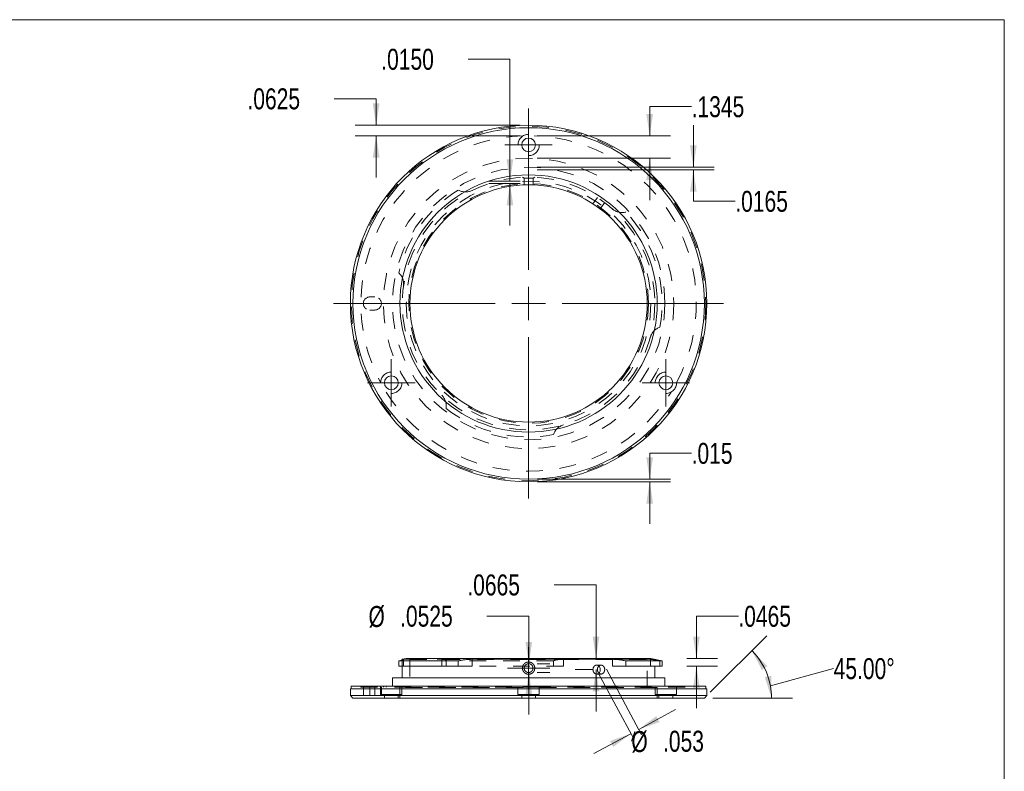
# Model space of a CAD drawing. Header units: inches. Extents: x 0.3 to 10.6, y 0.2 to 8.4.
# Tile 6 of 6: x 4.8 to 10.6, y 3.7 to 8.2. Entities that reach past the tile are written whole.
import ezdxf

# ---------------------------------------------------------------- set-up
doc = ezdxf.new("R2010")
doc.units = ezdxf.units.IN
doc.header["$MEASUREMENT"] = 0
doc.linetypes.add('HIDDEN', pattern=[0.075, 0.05, -0.025])
doc.styles.add('SLDTEXTSTYLE1', font='TXT', dxfattribs={"width": 0.75})
doc.dimstyles.new('SLDDIMSTYLE10', dxfattribs={"dimtxt": 0.125, "dimasz": 0.13, "dimexe": 0, "dimexo": 0.0625, "dimgap": 0.03125, "dimtad": 0, "dimtih": 1, "dimtoh": 1, "dimdec": 4, "dimzin": 4, "dimdsep": 46, "dimtxsty": 'SLDTEXTSTYLE1', "dimsah": 1, "dimcen": 0.09, "dimazin": 1, "dimtfac": 1, "dimtofl": 0, "dimtmove": 0, "dimatfit": 3, "dimfxl": 0, "dimfrac": 2, "dimtolj": 1, "dimtzin": 12, "dimarcsym": 0})
doc.dimstyles.new('SLDDIMSTYLE7', dxfattribs={"dimtxt": 0.125, "dimasz": 0.13, "dimexe": 0, "dimexo": 0.0625, "dimgap": 0.03125, "dimtad": 0, "dimtih": 1, "dimtoh": 1, "dimdec": 4, "dimrnd": 1e-09, "dimzin": 12, "dimdsep": 46, "dimtxsty": 'SLDTEXTSTYLE1', "dimsah": 1, "dimcen": 0.09, "dimadec": 0, "dimazin": 3, "dimtfac": 1, "dimtdec": 4, "dimtmove": 0, "dimatfit": 0, "dimfxl": 0, "dimfrac": 2, "dimtolj": 1, "dimtzin": 12, "dimarcsym": 0})
doc.dimstyles.new('SLDDIMSTYLE8', dxfattribs={"dimtxt": 0.125, "dimasz": 0.13, "dimexe": 0, "dimexo": 0.0625, "dimgap": 0.03125, "dimtad": 0, "dimtih": 1, "dimtoh": 1, "dimdec": 4, "dimrnd": 1e-09, "dimzin": 4, "dimdsep": 46, "dimtxsty": 'SLDTEXTSTYLE1', "dimsah": 1, "dimcen": 0.09, "dimadec": 0, "dimazin": 1, "dimtfac": 1, "dimtdec": 4, "dimtmove": 0, "dimatfit": 0, "dimfxl": 0, "dimfrac": 2, "dimtolj": 1, "dimtzin": 12, "dimarcsym": 0})
doc.dimstyles.new('SLDDIMSTYLE9', dxfattribs={"dimtxt": 0.125, "dimasz": 0.13, "dimexe": 0, "dimexo": 0.0625, "dimgap": 0.03125, "dimtad": 0, "dimtih": 1, "dimtoh": 1, "dimdec": 3, "dimrnd": 1e-09, "dimzin": 12, "dimdsep": 46, "dimtxsty": 'SLDTEXTSTYLE1', "dimsah": 1, "dimcen": 0.09, "dimadec": 0, "dimazin": 3, "dimtfac": 1, "dimtdec": 3, "dimtmove": 0, "dimatfit": 0, "dimfxl": 0, "dimfrac": 2, "dimtolj": 1, "dimtzin": 12, "dimarcsym": 0})

# ---------------------------------------------------------------- blocks, each defined once
blk = doc.blocks.new('_D_13')
at = {"color": 7, "linetype": 'Continuous', "lineweight": 0}
for p, q in [((8.766, 7.6741), (8.516, 7.6741)), ((8.516, 7.6741), (8.516, 7.5005)), ((7.8444, 7.5005), (8.641, 7.5005)), ((7.8444, 7.366), (8.641, 7.366)), ((8.516, 7.366), (8.516, 7.116))]:
    blk.add_line(p, q, dxfattribs=at)
for points in [[(8.516, 7.5005), (8.536, 7.6305), (8.496, 7.6305)], [(8.516, 7.366), (8.496, 7.236), (8.536, 7.236)]]:
    blk.add_solid(points, dxfattribs=at)
at = {"color": 7, "linetype": 'Continuous', "lineweight": 0, "insert": (8.766, 7.736, 0.0486), "char_height": 0.125, "attachment_point": 1, "style": 'SLDTEXTSTYLE1'}
blk.add_mtext('.1345', dxfattribs=at)
blk = doc.blocks.new('_D_14')
at = {"color": 7, "linetype": 'Continuous', "lineweight": 0}
for p, q in [((6.6356, 7.7209), (6.8856, 7.7209)), ((6.8856, 7.7209), (6.8856, 7.563)), ((7.7444, 7.563), (6.7606, 7.563)), ((7.7444, 7.5005), (6.7606, 7.5005)), ((6.8856, 7.5005), (6.8856, 7.2505))]:
    blk.add_line(p, q, dxfattribs=at)
for points in [[(6.8856, 7.563), (6.9056, 7.693), (6.8656, 7.693)], [(6.8856, 7.5005), (6.8656, 7.3705), (6.9056, 7.3705)]]:
    blk.add_solid(points, dxfattribs=at)
at = {"color": 7, "linetype": 'Continuous', "lineweight": 0, "insert": (6.1184, 7.7828, 0.0436), "char_height": 0.125, "attachment_point": 1, "style": 'SLDTEXTSTYLE1'}
blk.add_mtext('.0625', dxfattribs=at)
blk = doc.blocks.new('_D_15')
at = {"color": 7, "linetype": 'Continuous', "lineweight": 0}
for p, q in [((8.7763, 7.3127), (8.7763, 7.5627)), ((7.8444, 7.3127), (8.9013, 7.3127)), ((7.8444, 7.2962), (8.9013, 7.2962)), ((8.7763, 7.11), (8.7763, 7.2962)), ((9.0263, 7.11), (8.7763, 7.11))]:
    blk.add_line(p, q, dxfattribs=at)
for points in [[(8.7763, 7.3127), (8.7963, 7.4427), (8.7563, 7.4427)], [(8.7763, 7.2962), (8.7563, 7.1662), (8.7963, 7.1662)]]:
    blk.add_solid(points, dxfattribs=at)
at = {"color": 7, "linetype": 'Continuous', "lineweight": 0, "insert": (9.0263, 7.1719, 0.0014), "char_height": 0.125, "attachment_point": 1, "style": 'SLDTEXTSTYLE1'}
blk.add_mtext('.0165', dxfattribs=at)
blk = doc.blocks.new('_D_16')
at = {"color": 7, "linetype": 'Continuous', "lineweight": 0}
for p, q in [((7.4331, 7.9567), (7.6831, 7.9567)), ((7.6831, 7.9567), (7.6831, 7.2298)), ((7.7444, 7.2298), (7.5581, 7.2298)), ((7.7444, 7.2148), (7.5581, 7.2148)), ((7.6831, 7.2148), (7.6831, 6.9648))]:
    blk.add_line(p, q, dxfattribs=at)
for points in [[(7.6831, 7.2298), (7.7031, 7.3598), (7.6631, 7.3598)], [(7.6831, 7.2148), (7.6631, 7.0848), (7.7031, 7.0848)]]:
    blk.add_solid(points, dxfattribs=at)
at = {"color": 7, "linetype": 'Continuous', "lineweight": 0, "insert": (6.9159, 8.0186, -0.1219), "char_height": 0.125, "attachment_point": 1, "style": 'SLDTEXTSTYLE1'}
blk.add_mtext('.0150', dxfattribs=at)
blk = doc.blocks.new('_D_17')
at = {"color": 7, "linetype": 'Continuous', "lineweight": 0}
for p, q in [((8.766, 5.6078), (8.516, 5.6078)), ((8.516, 5.6078), (8.516, 5.453)), ((7.8444, 5.453), (8.641, 5.453)), ((7.8444, 5.438), (8.641, 5.438)), ((8.516, 5.438), (8.516, 5.188))]:
    blk.add_line(p, q, dxfattribs=at)
for points in [[(8.516, 5.453), (8.536, 5.583), (8.496, 5.583)], [(8.516, 5.438), (8.496, 5.308), (8.536, 5.308)]]:
    blk.add_solid(points, dxfattribs=at)
at = {"color": 7, "linetype": 'Continuous', "lineweight": 0, "insert": (8.766, 5.6697, 0.1219), "char_height": 0.125, "attachment_point": 1, "style": 'SLDTEXTSTYLE1'}
blk.add_mtext('.015', dxfattribs=at)
blk = doc.blocks.new('SW_CENTERMARKSYMBOL_4')
at = {"color": 0, "linetype": 'Continuous', "lineweight": 0}
for p, q in [((0, 0.2), (0, 1.1625)), ((0, 0), (0, 0.1)), ((-0.2, 0), (-1.1625, 0)), ((0, 0), (-0.1, 0)), ((0, 0), (0, -0.1)), ((0, 0), (0.1, 0)), ((0.2, 0), (1.1625, 0)), ((0, -0.2), (0, -1.1625))]:
    blk.add_line(p, q, dxfattribs=at)
blk = doc.blocks.new('SW_CENTERMARKSYMBOL_5')
at = {"color": 0, "linetype": 'Continuous', "lineweight": 0}
for p, q in [((0, 0.1), (0, 0.14125)), ((0, 0), (0, 0.1)), ((-0.1, 0), (-0.14125, 0)), ((0, 0), (-0.1, 0)), ((0, 0), (0, -0.1)), ((0, 0), (0.1, 0)), ((0.1, 0), (0.14125, 0)), ((0, -0.1), (0, -0.14125))]:
    blk.add_line(p, q, dxfattribs=at)
blk = doc.blocks.new('SW_CENTERMARKSYMBOL_6')
at = {"color": 0, "linetype": 'Continuous', "lineweight": 0}
for p, q in [((0, 0.1), (0, 0.14125)), ((0, 0), (0, 0.1)), ((-0.1, 0), (-0.14125, 0)), ((0, 0), (-0.1, 0)), ((0, 0), (0, -0.1)), ((0, 0), (0.1, 0)), ((0.1, 0), (0.14125, 0)), ((0, -0.1), (0, -0.14125))]:
    blk.add_line(p, q, dxfattribs=at)
blk = doc.blocks.new('SW_CENTERMARKSYMBOL_7')
at = {"color": 0, "linetype": 'Continuous', "lineweight": 0}
for p, q in [((0, 0.1), (0, 0.14125)), ((0, 0), (0, 0.1)), ((-0.1, 0), (-0.14125, 0)), ((0, 0), (-0.1, 0)), ((0, 0), (0, -0.1)), ((0, 0), (0.1, 0)), ((0.1, 0), (0.14125, 0)), ((0, -0.1), (0, -0.14125))]:
    blk.add_line(p, q, dxfattribs=at)
blk = doc.blocks.new('_D_18')
at = {"color": 7, "linetype": 'Continuous', "lineweight": 0}
for p, q in [((9.0446, 4.6367), (8.7946, 4.6367)), ((8.7946, 4.6367), (8.7946, 4.3848)), ((8.7385, 4.3848), (8.9196, 4.3848)), ((8.7385, 4.3383), (8.9196, 4.3383)), ((8.7946, 4.3383), (8.7946, 4.0883))]:
    blk.add_line(p, q, dxfattribs=at)
for points in [[(8.7946, 4.3848), (8.8146, 4.5148), (8.7746, 4.5148)], [(8.7946, 4.3383), (8.7746, 4.2083), (8.8146, 4.2083)]]:
    blk.add_solid(points, dxfattribs=at)
at = {"color": 7, "linetype": 'Continuous', "lineweight": 0, "insert": (9.0446, 4.6986, -0.2512), "char_height": 0.125, "attachment_point": 1, "style": 'SLDTEXTSTYLE1'}
blk.add_mtext('.0465', dxfattribs=at)
blk = doc.blocks.new('_D_19')
at = {"color": 7, "linetype": 'Continuous', "lineweight": 0}
for p, q in [((7.9462, 4.8233), (8.1962, 4.8233)), ((8.1962, 4.8233), (8.1962, 4.3848)), ((8.3467, 4.3848), (8.3212, 4.3848)), ((8.1764, 4.3183), (8.0712, 4.3183)), ((8.1962, 4.3183), (8.1962, 4.0683))]:
    blk.add_line(p, q, dxfattribs=at)
for points in [[(8.1962, 4.3848), (8.2162, 4.5148), (8.1762, 4.5148)], [(8.1962, 4.3183), (8.1762, 4.1883), (8.2162, 4.1883)]]:
    blk.add_solid(points, dxfattribs=at)
at = {"color": 7, "linetype": 'Continuous', "lineweight": 0, "insert": (7.4291, 4.8852, 0.621), "char_height": 0.125, "attachment_point": 1, "style": 'SLDTEXTSTYLE1'}
blk.add_mtext('.0665', dxfattribs=at)
blk = doc.blocks.new('_D_20')
at = {"color": 7, "linetype": 'Continuous', "lineweight": 0}
for p, q in [((7.5456, 4.6367), (7.7956, 4.6367)), ((7.7956, 4.6367), (7.7956, 4.3533)), ((7.8444, 4.3533), (7.9206, 4.3533)), ((7.7956, 4.3008), (7.7956, 4.0508)), ((7.8444, 4.3008), (7.9206, 4.3008))]:
    blk.add_line(p, q, dxfattribs=at)
for points in [[(7.7956, 4.3533), (7.8156, 4.4833), (7.7756, 4.4833)], [(7.7956, 4.3008), (7.7756, 4.1708), (7.8156, 4.1708)]]:
    blk.add_solid(points, dxfattribs=at)
at = {"color": 7, "linetype": 'Continuous', "lineweight": 0, "char_height": 0.125, "attachment_point": 1, "style": 'SLDTEXTSTYLE1'}
for s, insert in [('%%c', (6.8399, 4.6973, 0.7572)), ('.0525', (7.0284, 4.6992, 0.7572))]:
    blk.add_mtext(s, dxfattribs=dict(at, insert=insert))
blk = doc.blocks.new('_D_21')
at = {"color": 7, "linetype": 'Continuous', "lineweight": 0}
for p, q in [((8.8772, 4.1841), (9.2135, 4.5204)), ((9.2358, 4.2212), (9.6127, 4.3244)), ((8.8919, 4.1488), (9.3674, 4.1488))]:
    blk.add_line(p, q, dxfattribs=at)
for start, end in [(10.41888, 45), (0, 10.41888)]:
    blk.add_arc((8.8419, 4.1488), 0.4006, start, end, dxfattribs=at)
for points in [[(9.1251, 4.432), (9.1853, 4.3151), (9.2177, 4.3386)], [(9.2424, 4.1488), (9.2418, 4.2803), (9.2023, 4.274)]]:
    blk.add_solid(points, dxfattribs=at)
at = {"color": 7, "linetype": 'Continuous', "lineweight": 0, "insert": (9.6127, 4.3864, 0.0039), "char_height": 0.125, "attachment_point": 1, "style": 'SLDTEXTSTYLE1'}
blk.add_mtext('45.00°', dxfattribs=at)
blk = doc.blocks.new('_D_22')
at = {"color": 7, "linetype": 'Continuous', "lineweight": 0}
for p, q in [((8.2111, 4.2949), (8.4209, 3.9047)), ((8.2578, 4.32), (8.4676, 3.9298)), ((8.4506, 3.9614), (8.6708, 4.0798)), ((8.4039, 3.9363), (8.1837, 3.8179)), ((8.4273, 3.9488), (8.407, 3.8912))]:
    blk.add_line(p, q, dxfattribs=at)
for points in [[(8.4506, 3.9614), (8.5746, 4.0053), (8.5556, 4.0406)], [(8.4039, 3.9363), (8.28, 3.8924), (8.2989, 3.8571)]]:
    blk.add_solid(points, dxfattribs=at)
at = {"color": 7, "linetype": 'Continuous', "lineweight": 0, "char_height": 0.125, "attachment_point": 1, "style": 'SLDTEXTSTYLE1'}
for s, insert in [('%%c', (8.407, 3.9518, -1.392)), ('.053', (8.5955, 3.9537, -1.392))]:
    blk.add_mtext(s, dxfattribs=dict(at, insert=insert))
blk = doc.blocks.new('SW_CENTERMARKSYMBOL_8')
at = {"color": 0, "linetype": 'Continuous', "lineweight": 0}
for p, q in [((0, 0.1), (0, 0.12625)), ((0, 0), (0, 0.1)), ((-0.1, 0), (-0.12625, 0)), ((0, 0), (-0.1, 0)), ((0, 0), (0, -0.1)), ((0, 0), (0.1, 0)), ((0.1, 0), (0.12625, 0)), ((0, -0.1), (0, -0.12625))]:
    blk.add_line(p, q, dxfattribs=at)

msp = doc.modelspace()

# ---------------------------------------------------------------- linework, layer by layer
at = {"color": 7, "linetype": 'Continuous', "lineweight": 0}
for p in [(0.329927, 8.192073), (10.629927, 0.392073)]:
    msp.add_line(p, (10.629927, 8.192073), dxfattribs=at)
at = {"color": 7, "linetype": 'HIDDEN', "lineweight": 0}
for p, q in [((7.75761, 7.252833), (7.768107, 7.246772)), ((7.768107, 7.247665), (7.768107, 7.207254)), ((7.820607, 7.246772), (7.831105, 7.252833)), ((7.820607, 7.207242), (7.820607, 7.247665)), ((8.204435, 7.132333), (8.178034, 7.094628)), ((8.221442, 7.064218), (8.247844, 7.101924)), ((6.877857, 6.53948), (6.848357, 6.53948)), ((6.877857, 6.46148), (6.848357, 6.46148)), ((7.041107, 4.37599), (7.041107, 4.338251)), ((7.048514, 4.379446), (7.27625, 4.379446)), ((7.048514, 4.338251), (7.048514, 4.379446)), ((7.049372, 4.338251), (7.049372, 4.379446)), ((7.080036, 4.384751), (7.087107, 4.37768)), ((7.087107, 4.37768), (7.794357, 4.37768)), ((7.087107, 4.37768), (7.087107, 4.211251)), ((7.27625, 4.338251), (7.27625, 4.379446)), ((7.302159, 4.370024), (7.302159, 4.338251)), ((7.303487, 4.338251), (7.303487, 4.37283)), ((7.942227, 4.370024), (7.375141, 4.370024)), ((7.794357, 4.37768), (8.501607, 4.37768)), ((7.942227, 4.338251), (7.942227, 4.370024)), ((8.001456, 4.338251), (8.001456, 4.379446)), ((8.226403, 4.344751), (8.200012, 4.344751)), ((8.294446, 4.379446), (8.520358, 4.379446)), ((8.501607, 4.37768), (8.508678, 4.384751)), ((8.501607, 4.211251), (8.501607, 4.37768)), ((8.520358, 4.338251), (8.520358, 4.379446)), ((8.577508, 4.370024), (8.577508, 4.338251)), ((8.001456, 4.338251), (7.45777, 4.338251)), ((8.200018, 4.291751), (8.226397, 4.291751)), ((6.794357, 4.219251), (6.794357, 4.214251)), ((6.794357, 4.214251), (7.761714, 4.214251)), ((6.809357, 4.214251), (6.809357, 4.164251)), ((6.848357, 4.164251), (6.848357, 4.214251)), ((6.877857, 4.164251), (6.877857, 4.214251)), ((6.912463, 4.219251), (6.912463, 4.169251)), ((6.912463, 4.169251), (6.975963, 4.169251)), ((6.912472, 4.219251), (6.912472, 4.214251)), ((6.916857, 4.164251), (6.916857, 4.214251)), ((6.928857, 4.219251), (6.928857, 4.214251)), ((6.934713, 4.169251), (6.934713, 4.148751)), ((6.945115, 4.214251), (6.945115, 4.219251)), ((6.975963, 4.169251), (7.039463, 4.169251)), ((7.017213, 4.148751), (7.017213, 4.169251)), ((8.561107, 4.211251), (7.027607, 4.211251)), ((7.027607, 4.211251), (7.027607, 4.148751)), ((7.039463, 4.169251), (7.039463, 4.214251)), ((7.730857, 4.214251), (7.730857, 4.169251)), ((7.730857, 4.169251), (7.794357, 4.169251)), ((7.753107, 4.169251), (7.753107, 4.148751)), ((7.761714, 4.214251), (7.761714, 4.219251)), ((7.827001, 4.214251), (7.761714, 4.214251)), ((7.794357, 4.169251), (7.857857, 4.169251)), ((7.827001, 4.219251), (7.827001, 4.214251)), ((7.827001, 4.214251), (8.794357, 4.214251)), ((7.835607, 4.148751), (7.835607, 4.169251)), ((7.857857, 4.169251), (7.857857, 4.214251)), ((8.549251, 4.214251), (8.549251, 4.169251)), ((8.549251, 4.169251), (8.612751, 4.169251)), ((8.561107, 4.148751), (8.561107, 4.211251)), ((8.571501, 4.169251), (8.571501, 4.148751)), ((8.612751, 4.169251), (8.676251, 4.169251)), ((8.643599, 4.219251), (8.643599, 4.214251)), ((8.654001, 4.148751), (8.654001, 4.169251)), ((8.659857, 4.214251), (8.659857, 4.219251)), ((8.676243, 4.214251), (8.676243, 4.219251)), ((8.676251, 4.169251), (8.676251, 4.219251)), ((8.794357, 4.214251), (8.794357, 4.219251)), ((6.809357, 4.164251), (6.848357, 4.164251)), ((6.877857, 4.164251), (6.848357, 4.164251)), ((6.877857, 4.164251), (6.916857, 4.164251))]:
    msp.add_line(p, q, dxfattribs=at)
at = {"color": 7, "linetype": 'Continuous', "lineweight": 15}
for p, q in [((7.019921, 4.370024), (7.375141, 4.370024)), ((7.019921, 4.338251), (7.019921, 4.370024)), ((7.065036, 4.384751), (7.041107, 4.379446)), ((7.041107, 4.379446), (7.041107, 4.37599)), ((7.048514, 4.379446), (7.041107, 4.379446)), ((7.065036, 4.384751), (7.794357, 4.384751)), ((7.375141, 4.370024), (7.375141, 4.338251)), ((7.45777, 4.338251), (7.45777, 4.379446)), ((8.293885, 4.379446), (7.45777, 4.379446)), ((7.794357, 4.384751), (8.523678, 4.384751)), ((8.293885, 4.338251), (8.293885, 4.379446)), ((8.374347, 4.370024), (8.590107, 4.370024)), ((8.374347, 4.338251), (8.374347, 4.370024)), ((8.590107, 4.370024), (8.523678, 4.384751)), ((8.590107, 4.338251), (8.590107, 4.370024)), ((7.019921, 4.338251), (7.375141, 4.338251)), ((7.041107, 4.338251), (7.041107, 4.269251)), ((7.45777, 4.338251), (7.375141, 4.338251)), ((8.374347, 4.338251), (8.293885, 4.338251)), ((8.374347, 4.338251), (8.590107, 4.338251)), ((8.547607, 4.269251), (8.547607, 4.338251)), ((6.982107, 4.269251), (6.982107, 4.219251)), ((6.982107, 4.269251), (7.794357, 4.269251)), ((7.794357, 4.269251), (8.606607, 4.269251)), ((8.606607, 4.219251), (8.606607, 4.269251)), ((6.731857, 4.203751), (6.731857, 4.163751)), ((6.731857, 4.203751), (7.794357, 4.203751)), ((6.737607, 4.219251), (6.737607, 4.203751)), ((6.737607, 4.219251), (7.794357, 4.219251)), ((7.794357, 4.219251), (8.851107, 4.219251)), ((7.794357, 4.203751), (8.856857, 4.203751)), ((8.851107, 4.203751), (8.851107, 4.219251)), ((8.856857, 4.163751), (8.856857, 4.203751)), ((6.731857, 4.163751), (6.746857, 4.148751)), ((6.731857, 4.163751), (8.856857, 4.163751)), ((8.841857, 4.148751), (6.746857, 4.148751)), ((8.841857, 4.148751), (8.856857, 4.163751))]:
    msp.add_line(p, q, dxfattribs=at)
at = {"color": 7, "linetype": 'HIDDEN', "lineweight": 0, "flags": 128}
msp.add_lwpolyline([(7.770108, 7.246903), (7.768107, 7.246772), (7.770108, 7.246903), (7.775805, 7.247217), (7.784328, 7.247532), (7.794371, 7.247662), (7.804409, 7.247531), (7.812917, 7.247217), (7.818607, 7.246903), (7.820607, 7.246772), (7.820607, 7.246772)], dxfattribs=at)
at = {"color": 7, "linetype": 'Continuous', "lineweight": 15}
for centre, radius in [((7.794357, 6.50048), 1.0625), ((7.794357, 6.50048), 1.0475), ((7.794357, 7.44548), 0.04125), ((7.794357, 6.50048), 0.76675), ((7.794357, 6.50048), 0.70725), ((6.975963, 6.02798), 0.04125), ((8.612751, 6.02798), 0.04125)]:
    msp.add_circle(centre, radius, dxfattribs=at)
at = {"color": 7, "linetype": 'HIDDEN', "lineweight": 0}
for centre, radius in [((7.794357, 6.50048), 1.05675), ((7.794357, 7.44548), 0.0635), ((7.794357, 6.50048), 0.8655), ((7.794357, 6.50048), 0.81225), ((7.794357, 6.50048), 0.75325), ((7.794357, 6.50048), 0.729321), ((7.794357, 6.50048), 0.714321), ((6.975963, 6.02798), 0.0635), ((8.612751, 6.02798), 0.0635)]:
    msp.add_circle(centre, radius, dxfattribs=at)
for centre, radius, start, end in [((7.794357, 6.50048), 1, 91.8706591, 208.1293409), ((7.794357, 6.50048), 1, 331.8706591, 88.1293409), ((7.794357, 6.50048), 0.79575, 121.7908165, 166.7091835), ((7.418783, 7.2524), 0.08725, 239.987068, 296.5415481), ((8.351746, 7.129573), 0.08725, 228.4584519, 285.012932), ((7.794357, 6.50048), 0.79575, 349.7908165, 43.2091835), ((6.962122, 6.618058), 0.08725, 351.9584519, 48.512932), ((6.848357, 6.50048), 0.039, 90, 270), ((6.877857, 6.50048), 0.039, 270, 90), ((8.604451, 6.276453), 0.08725, 107.987068, 164.5415481), ((7.794357, 6.50048), 1, 211.8706591, 328.1293409), ((7.216237, 5.890383), 0.08725, 349.987068, 46.5415481), ((7.794357, 6.50048), 0.79575, 231.7908165, 280.7091835), ((8.025444, 5.692371), 0.08725, 105.9584519, 162.512932)]:
    msp.add_arc(centre, radius, start, end, dxfattribs=at)
at = {"color": 7, "linetype": 'Continuous', "lineweight": 15}
for points, knots in [([(7.019921, 4.370024), (7.023367, 4.370937), (7.030356, 4.37279), (7.038497, 4.375135), (7.04475, 4.377097), (7.048226, 4.378419), (7.049641, 4.37911), (7.049299, 4.379199), (7.049264, 4.379208)], [0, 0, 0, 0, 0.196756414, 0.399091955, 0.596148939, 0.799144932, 0.979422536, 1, 1, 1, 1]), ([(7.45777, 4.379446), (7.451239, 4.379446), (7.444447, 4.379223), (7.430361, 4.37835), (7.423064, 4.377694), (7.40877, 4.376035), (7.401576, 4.375011), (7.387869, 4.372703), (7.381341, 4.371423), (7.375141, 4.370024)], [0, 0, 0, 0, 0.25, 0.25, 0.5, 0.5, 0.75, 0.75, 1, 1, 1, 1]), ([(7.831075, 4.328797), (7.831122, 4.326916), (7.831066, 4.32495), (7.830863, 4.322574), (7.830415, 4.319715), (7.829579, 4.316404), (7.828362, 4.313029), (7.826817, 4.309791), (7.824963, 4.30672), (7.822811, 4.303841), (7.820385, 4.301187), (7.817713, 4.298784), (7.814813, 4.296649), (7.811714, 4.294805), (7.80845, 4.293274), (7.805052, 4.292066), (7.801547, 4.291194), (7.797974, 4.290668), (7.795567, 4.29055), (7.793161, 4.29055), (7.790743, 4.290667), (7.787169, 4.291194), (7.78367, 4.292065), (7.780271, 4.293271), (7.777006, 4.294802), (7.77391, 4.296644), (7.771013, 4.298774), (7.768337, 4.301179), (7.765911, 4.303833), (7.763762, 4.306706), (7.761904, 4.309776), (7.760358, 4.313015), (7.759141, 4.316386), (7.758321, 4.319624), (7.75789, 4.322313), (7.757661, 4.324699), (7.757585, 4.326823), (7.757644, 4.328885), (7.757831, 4.331274), (7.758263, 4.334147), (7.759142, 4.337619), (7.76036, 4.340992), (7.761907, 4.344231), (7.763766, 4.347302), (7.765917, 4.350176), (7.768344, 4.35283), (7.771022, 4.355235), (7.77392, 4.357365), (7.777018, 4.359206), (7.780285, 4.360738), (7.783686, 4.361942), (7.787184, 4.362811), (7.790752, 4.363336), (7.793164, 4.363453), (7.795567, 4.363452), (7.797974, 4.363334), (7.801547, 4.362808), (7.805052, 4.361936), (7.80845, 4.360728), (7.811713, 4.359197), (7.814812, 4.357354), (7.817712, 4.355219), (7.820384, 4.352816), (7.82281, 4.350162), (7.824962, 4.347282), (7.826817, 4.344212), (7.828362, 4.340974), (7.829579, 4.337598), (7.830456, 4.334123), (7.830897, 4.331175), (7.831075, 4.328797), (7.831122, 4.326916), (7.831066, 4.32495)], [-0.03110521, -0.01560789, -0.00782681, 0, 0.00893974, 0.01782322, 0.03110469, 0.04664866, 0.06231044, 0.07785593, 0.09338893, 0.10905667, 0.12469375, 0.14025474, 0.15588923, 0.17162411, 0.18723879, 0.20285859, 0.21861573, 0.23429869, 0.24991512, 0.25000081, 0.26570029, 0.28144662, 0.29706108, 0.31268542, 0.32842949, 0.34405852, 0.35962718, 0.37528472, 0.39094678, 0.40648232, 0.42204139, 0.43770714, 0.45324337, 0.4687426, 0.48122006, 0.48874803, 0.50000061, 0.50893274, 0.51564985, 0.53126792, 0.5467724, 0.56231429, 0.57798573, 0.59355008, 0.60909104, 0.62475886, 0.64042217, 0.65599695, 0.6716326, 0.68738234, 0.70301236, 0.71863376, 0.73434894, 0.75000074, 0.75008485, 0.76570108, 0.78138473, 0.79714127, 0.81276014, 0.82837425, 0.84410897, 0.85974347, 0.87530427, 0.89094097, 0.90660913, 0.92214277, 0.937689, 0.95335096, 0.96889479, 0.98439211, 0.99217319, 1, 1.00893974, 1.01782322, 1.03110469]), ([(7.820269, 4.321846), (7.820776, 4.327001), (7.820269, 4.332157), (7.818766, 4.33711), (7.816324, 4.341679), (7.813043, 4.345678), (7.809039, 4.348965), (7.804474, 4.351407), (7.799519, 4.352911), (7.794363, 4.35342), (7.789213, 4.352915), (7.784254, 4.351412), (7.779689, 4.348974), (7.775685, 4.34569), (7.772397, 4.341689), (7.769955, 4.337126), (7.768447, 4.332166), (7.767936, 4.327001), (7.768448, 4.321836), (7.769956, 4.316876), (7.772398, 4.312312), (7.775685, 4.308311), (7.779689, 4.305028), (7.784254, 4.30259), (7.789213, 4.301088), (7.794363, 4.300582), (7.799519, 4.301091), (7.804475, 4.302596), (7.80904, 4.305038), (7.813043, 4.308325), (7.816324, 4.312324), (7.818766, 4.316893), (7.820269, 4.321846), (7.820776, 4.327001), (7.820269, 4.332157)], [-0.09367861, -0.06252794, -0.03121848, 0, 0.03122055, 0.06253004, 0.09368209, 0.12501595, 0.15619157, 0.18747281, 0.21874267, 0.24991654, 0.28124051, 0.31238702, 0.34370447, 0.37492263, 0.40616039, 0.43746824, 0.46861811, 0.50000103, 0.53138428, 0.56253473, 0.59384285, 0.62508149, 0.6562986, 0.68761562, 0.71876088, 0.75008503, 0.7812584, 0.81252979, 0.84381175, 0.87498756, 0.90632139, 0.93747206, 0.96878152, 1, 1.03122055, 1.06253004, 1.09368209]), ([(8.247844, 4.325255), (8.247844, 4.314749), (8.247293, 4.311313), (8.245164, 4.304895), (8.243586, 4.301956), (8.237682, 4.294622), (8.232078, 4.291755), (8.223584, 4.291749), (8.220724, 4.292435), (8.215418, 4.295088), (8.212991, 4.297031), (8.208866, 4.301976), (8.207238, 4.304892), (8.205007, 4.311315), (8.20443, 4.314783), (8.204427, 4.32516), (8.206837, 4.33208), (8.21294, 4.339417), (8.215384, 4.34139), (8.220683, 4.344054), (8.223518, 4.344748), (8.232108, 4.344758), (8.237666, 4.341893), (8.245549, 4.332116), (8.247844, 4.325255), (8.247844, 4.314749)], [-0.125, -0.125, 0, 0, 0.0625, 0.0625, 0.125, 0.125, 0.25, 0.25, 0.3125, 0.3125, 0.375, 0.375, 0.4375, 0.4375, 0.5, 0.5, 0.625, 0.625, 0.6875, 0.6875, 0.75, 0.75, 0.875, 0.875, 1, 1, 1.0625, 1.0625]), ([(8.374347, 4.370024), (8.36743, 4.371423), (8.360411, 4.372702), (8.346165, 4.375009), (8.338915, 4.376034), (8.324999, 4.377691), (8.318143, 4.378347), (8.3053, 4.379223), (8.299349, 4.379446), (8.293885, 4.379446)], [0, 0, 0, 0, 0.25, 0.25, 0.5, 0.5, 0.75, 0.75, 1, 1, 1, 1]), ([(8.221442, 4.318251), (8.221198, 4.321214), (8.220711, 4.32714), (8.217533, 4.334563), (8.214279, 4.337759), (8.212909, 4.339105)], [0, 0, 0, 0, 0.36656685, 0.73312746, 1, 1, 1, 1]), ([(8.2133, 4.297486), (8.213408, 4.297561), (8.215613, 4.299079), (8.218553, 4.304325), (8.221118, 4.31151), (8.221351, 4.316372), (8.221442, 4.318251)], [0, 0, 0, 0, 0.01916603, 0.39202603, 0.76498541, 1, 1, 1, 1])]:
    msp.add_open_spline(points, degree=3, knots=knots, dxfattribs=at)
at = {"color": 7, "linetype": 'HIDDEN', "lineweight": 0}
for points, knots in [([(7.27625, 4.379446), (7.28155, 4.379446), (7.286113, 4.379223), (7.293822, 4.37835), (7.296938, 4.377694), (7.301385, 4.376035), (7.302779, 4.375011), (7.303772, 4.372703), (7.303404, 4.371423), (7.302159, 4.370024)], [0, 0, 0, 0, 0.25, 0.25, 0.5, 0.5, 0.75, 0.75, 1, 1, 1, 1]), ([(7.942227, 4.370024), (7.944379, 4.371423), (7.947321, 4.372702), (7.954763, 4.375009), (7.959303, 4.376034), (7.969514, 4.377691), (7.975317, 4.378347), (7.98781, 4.379223), (7.994437, 4.379446), (8.001456, 4.379446)], [0, 0, 0, 0, 0.25, 0.25, 0.5, 0.5, 0.75, 0.75, 1, 1, 1, 1]), ([(8.212909, 4.339105), (8.212436, 4.339663), (8.210226, 4.342271), (8.204803, 4.344487), (8.197494, 4.345108), (8.190286, 4.342528), (8.18416, 4.337261), (8.179795, 4.329837), (8.177728, 4.321109), (8.178205, 4.312061), (8.181169, 4.303712), (8.186259, 4.297003), (8.192882, 4.292672), (8.200222, 4.291278), (8.207466, 4.292706), (8.21139, 4.295921), (8.2133, 4.297486)], [0, 0, 0, 0, 0.02059888, 0.09627494, 0.17191475, 0.24751693, 0.32313876, 0.39880687, 0.47447574, 0.55009854, 0.62570041, 0.7013391, 0.77701493, 0.85267025, 0.92827947, 1, 1, 1, 1]), ([(8.520358, 4.379446), (8.522303, 4.379446), (8.525076, 4.379223), (8.532215, 4.37835), (8.536608, 4.377694), (8.546521, 4.376035), (8.552179, 4.375011), (8.564272, 4.372703), (8.570697, 4.371423), (8.577508, 4.370024)], [0, 0, 0, 0, 0.25, 0.25, 0.5, 0.5, 0.75, 0.75, 1, 1, 1, 1])]:
    msp.add_open_spline(points, degree=3, knots=knots, dxfattribs=at)

# ---------------------------------------------------------------- block references
at = {"color": 7, "linetype": 'Continuous', "lineweight": 0}
for name, p in [('SW_CENTERMARKSYMBOL_4', (7.794357, 6.50048)), ('SW_CENTERMARKSYMBOL_7', (7.794357, 7.44548)), ('SW_CENTERMARKSYMBOL_6', (6.975963, 6.02798)), ('SW_CENTERMARKSYMBOL_5', (8.612751, 6.02798)), ('SW_CENTERMARKSYMBOL_8', (7.794357, 4.327001))]:
    msp.add_blockref(name, p, dxfattribs=at)

# ---------------------------------------------------------------- dimensions: what is measured, and where the dimension line sits
for base, p1, p2, dimstyle, picture, middle in [((7.683064, 7.229801), (7.794357, 7.214801), (7.794357, 7.229801), 'SLDDIMSTYLE8', '_D_16', (7.683064, 7.95668)), ((6.885577, 7.56298), (7.794357, 7.50048), (7.794357, 7.56298), 'SLDDIMSTYLE7', '_D_14', (6.885577, 7.720893)), ((8.516036, 7.36598), (7.794357, 7.50048), (7.794357, 7.36598), 'SLDDIMSTYLE7', '_D_13', (8.516036, 7.674131)), ((8.776253, 7.29623), (7.794357, 7.31273), (7.794357, 7.29623), 'SLDDIMSTYLE7', '_D_15', (8.776253, 7.109992)), ((8.516036, 5.43798), (7.794357, 5.45298), (7.794357, 5.43798), 'SLDDIMSTYLE9', '_D_17', (8.516036, 5.607779)), ((8.196246, 4.384751), (8.226404, 4.318251), (8.296698, 4.384751), 'SLDDIMSTYLE7', '_D_19', (8.196246, 4.82332)), ((8.794565, 4.338251), (8.688545, 4.384751), (8.688545, 4.338251), 'SLDDIMSTYLE7', '_D_18', (8.794565, 4.636669))]:
    dim = msp.add_linear_dim(base=base, p1=p1, p2=p2, angle=90, dimstyle=dimstyle, dxfattribs=at)
    dim.commit()
    dim.dimension.update_dxf_attribs({"geometry": picture, "text_midpoint": middle, "dimtype": 160})
for base, p1, p2, angle, dimstyle, picture, middle in [((7.795618, 4.353251), (7.794357, 4.300751), (7.794357, 4.353251), 90, 'SLDDIMSTYLE7', '_D_20', (7.795618, 4.636669)), ((8.450612, 3.961396), (8.204354, 4.307502), (8.251035, 4.3326), 28.2646813, 'SLDDIMSTYLE9', '_D_22', (8.427272, 3.948847))]:
    dim = msp.add_linear_dim(base=base, p1=p1, p2=p2, angle=angle, text='%%c<>', dimstyle=dimstyle, dxfattribs=at)
    dim.commit()
    dim.dimension.update_dxf_attribs({"geometry": picture, "text_midpoint": middle, "dimtype": 160})
dim = msp.add_angular_dim_2l(base=(9.240755, 4.18512), line1=((8.563469, 3.870363), (8.841857, 4.148751)), line2=((8.448156, 4.148751), (8.841857, 4.148751)), dimstyle='SLDDIMSTYLE10', dxfattribs=at)
dim.commit()
dim.dimension.update_dxf_attribs({"geometry": '_D_21', "text_midpoint": (9.235805, 4.221188), "dimtype": 162})

doc.saveas('drawing.dxf')
